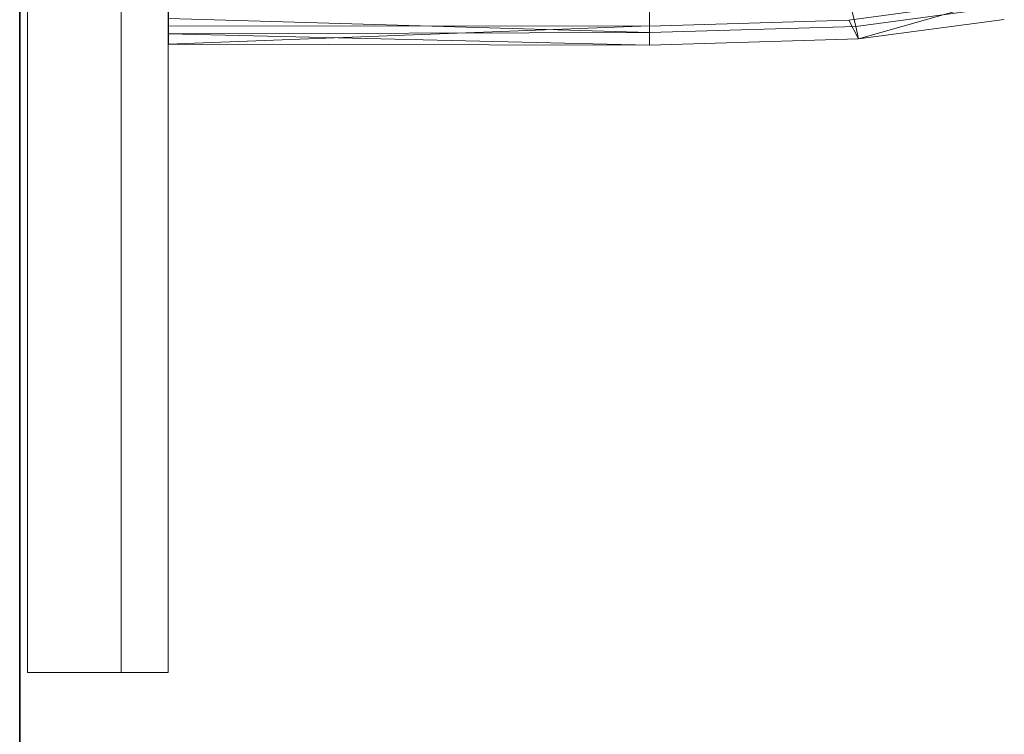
# Model space of a CAD drawing. Header units: metres. Extents: x 391.1 to 427.5, y 12.7 to 28.4.
# Tile 26 of 51: x 404.437 to 404.647, y 26.211 to 26.363. Entities that reach past the tile are written whole.
import ezdxf

# ---------------------------------------------------------------- set-up
doc = ezdxf.new("R2010")
doc.units = ezdxf.units.M
doc.layers.add('01_SUELOS', color=7, linetype='Continuous', lineweight=25, true_color=0x007f00)
for name, color, linetype, lineweight in [('02_MOBILIARIO', 7, 'Continuous', 18), ('A-DETL-____-MBND', 7, 'Continuous', 18), ('A-GENM-____-OTLN', 7, 'Continuous', 18), ('A-WALL-____-MCUT', 7, 'Continuous', 25), ('A-WALL-____-OTLN', 7, 'Continuous', 25)]:
    doc.layers.add(name, color=color, linetype=linetype, lineweight=lineweight)

# ---------------------------------------------------------------- blocks, each defined once
blk = doc.blocks.new('Family - Rentamans P1-154566-04_CLI_AIRE_P1')
at = {"layer": 'A-DETL-____-MBND', "color": 253, "true_color": 0xaaaaaa}
for p, q in [((0, 0.36146), (0, 0.00406)), ((0.14508, 0.01092), (0.14679, 0.004)), ((0.10273, 0.00966), (0.10273, 0.00269)), ((0.14525, 0.00536), (0.17596, 0.00947)), ((0.14736, 0.00133), (0.17596, 0.00947)), ((0.14679, 0.004), (0.17751, 0.00814)), ((0, 0.00569), (0, 0.00244)), ((0, 0.00569), (0.10273, 0.00269)), ((0.10273, 0.0041), (0.14525, 0.00536)), ((0.14736, 0.00133), (0.14525, 0.00536)), ((0.14736, 0.00133), (0.17848, 0.00552)), ((0, 0.00406), (0.10273, 0.00411)), ((0, 0.00026), (0.10273, 0.00411)), ((0, 0.00026), (0, 0.00406)), ((0.10273, 0.00269), (0, 0.00244)), ((0, 0.00244), (0, 0.00026)), ((0, 0.00244), (0.10273, 0)), ((0.10273, 0.0041), (0.10273, 0)), ((0.10273, 0.00269), (0.14679, 0.004)), ((0.10273, 0.00269), (0.10273, 0)), ((0.14679, 0.004), (0.14736, 0.00133)), ((0, 0.00026), (0.10273, 0)), ((0.10273, 0), (0.14736, 0.00133))]:
    blk.add_line(p, q, dxfattribs=at)
blk = doc.blocks.new('Family - LONDR55-XX_ZZ-ARQ-CAA-M3D-Londres55-154669-04_CLI_AIRE_P1')
at = {"layer": 'A-GENM-____-OTLN', "color": 253, "true_color": 0xaaaaaa}
for p, q in [((0.6, 0.03), (0, 0.03)), ((0, 0.03), (0, 0.01)), ((0, 0.03), (0, 0.01)), ((0.6, 0.03), (0, 0.03)), ((0, 0.01), (0.6, 0.01)), ((0, 0.01), (0.6, 0.01)), ((0.6, 0.01), (0, 0.01)), ((0, 0.01), (0, 0)), ((0, 0), (0, 0.01)), ((0, 0.01), (0.6, 0.01)), ((0, 0), (0.6, 0)), ((0.6, 0), (0, 0))]:
    blk.add_line(p, q, dxfattribs=at)
blk = doc.blocks.new('Family - Mirall P1-154670-04_CLI_AIRE_P1')
blk.add_blockref('Family - LONDR55-XX_ZZ-ARQ-CAA-M3D-Londres55-154669-04_CLI_AIRE_P1', (0, 0))
blk = doc.blocks.new('Family - Envans P1-154705-04_CLI_AIRE_P1')
at = {"layer": 'A-WALL-____-MCUT', "color": 253, "true_color": 0xaaaaaa}
blk.add_line((0, 0), (4.55879, 0), dxfattribs=at)
at = {"layer": 'A-WALL-____-OTLN', "color": 253, "true_color": 0xaaaaaa}
blk.add_line((0, 0), (4.55879, 0), dxfattribs=at)
at = {"layer": 'A-WALL-____-OTLN', "color": 253, "lineweight": 18, "true_color": 0xaaaaaa}
blk.add_line((0, 0), (4.55879, 0), dxfattribs=at)
blk = doc.blocks.new('Family - LONDR55-XX_ZZ-ARQ-CAA-M3D-Londres55-154745-04_CLI_AIRE_P1')
at = {"layer": '01_SUELOS', "color": 9, "true_color": 0xaad4aa}
for p, q in [((0, 2.1), (0, 0)), ((0, 0), (0, 2.1))]:
    blk.add_line(p, q, dxfattribs=at)
blk = doc.blocks.new('LONDR55-XX_ZZ-ARQ-CAA-M3D-Londres55_ifc-1-04_CLI_AIRE_P1')
at = {"layer": '01_SUELOS', "color": 253, "lineweight": 18, "true_color": 0xaaaaaa}
blk.add_blockref('Family - LONDR55-XX_ZZ-ARQ-CAA-M3D-Londres55-154745-04_CLI_AIRE_P1', (404.43662, 25.92946), dxfattribs=at)
at = {"layer": '02_MOBILIARIO', "color": 253, "lineweight": 18, "true_color": 0xaaaaaa}
blk.add_blockref('Family - Rentamans P1-154566-04_CLI_AIRE_P1', (404.46838, 26.35771), dxfattribs=at)
at = {"layer": 'A-GENM-____-OTLN', "color": 253, "lineweight": 18, "true_color": 0xaaaaaa, "rotation": 90}
blk.add_blockref('Family - Mirall P1-154670-04_CLI_AIRE_P1', (404.46831, 26.22386), dxfattribs=at)
at = {"layer": 'A-WALL-____-OTLN', "color": 253, "lineweight": 18, "true_color": 0xaaaaaa, "rotation": 90}
blk.add_blockref('Family - Envans P1-154705-04_CLI_AIRE_P1', (404.43662, 23.51946), dxfattribs=at)

msp = doc.modelspace()

# ---------------------------------------------------------------- block references
at = {"lineweight": 5}
msp.add_blockref('LONDR55-XX_ZZ-ARQ-CAA-M3D-Londres55_ifc-1-04_CLI_AIRE_P1', (0, 0), dxfattribs=at)

doc.saveas('drawing.dxf')
